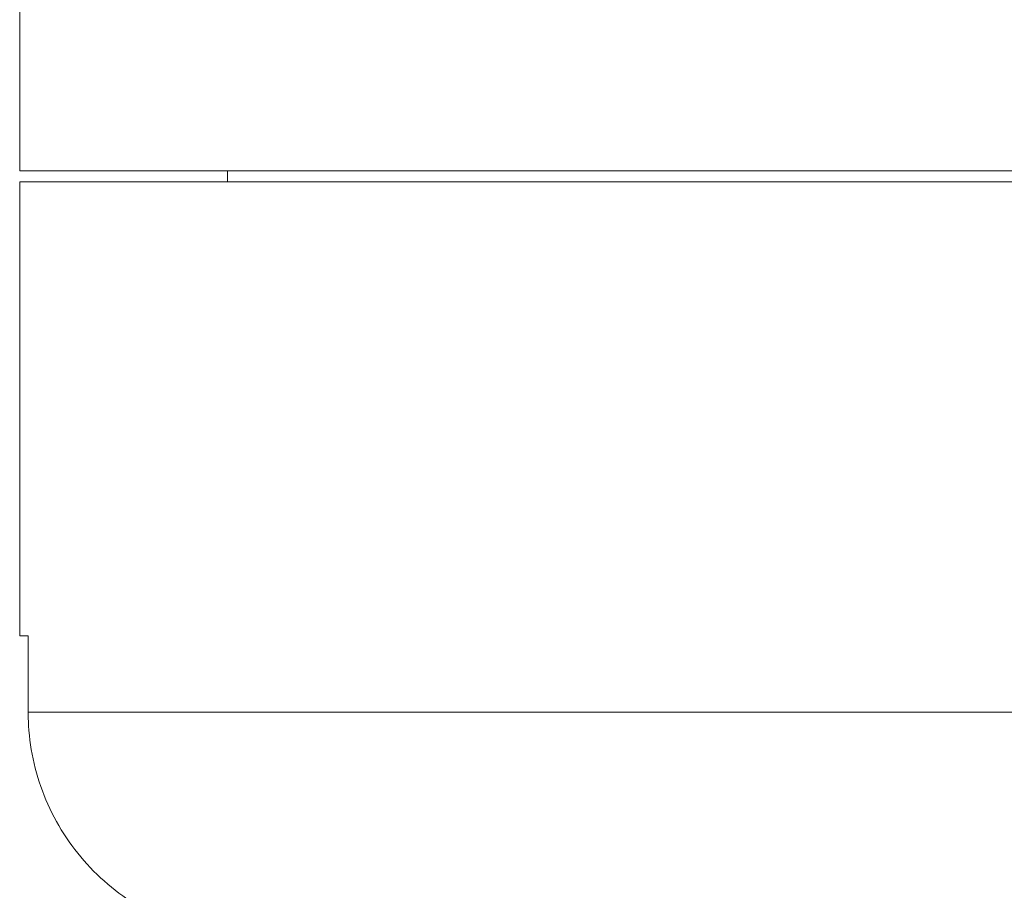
# Model space of a CAD drawing. Header units: inches. Extents: x -4.2 to 22.3, y -10.2 to 17.4.
# Tile 44 of 121: x -3.051 to -2.238, y 0.206 to 0.925. Entities that reach past the tile are written whole.
import ezdxf

# ---------------------------------------------------------------- set-up
doc = ezdxf.new("R2010")
doc.units = ezdxf.units.IN
doc.header["$MEASUREMENT"] = 0

msp = doc.modelspace()

# ---------------------------------------------------------------- linework, layer by layer
at = {"color": 7, "linetype": 'Continuous', "lineweight": 15}
for p, q in [((-3.05066, 5.62152), (-3.05066, 0.80052)), ((-3.05066, 0.80052), (0.82434, 0.80052)), ((-2.87916, 0.80052), (-2.87916, 0.79152)), ((-3.05066, 0.79152), (-3.05066, 0.41652)), ((-3.05066, 0.79152), (0.82434, 0.79152)), ((-3.04362, 0.41652), (-3.05066, 0.41652)), ((-3.04362, 0.41652), (-3.04362, 0.35352)), ((-3.04362, 0.35352), (-2.22128, 0.35352))]:
    msp.add_line(p, q, dxfattribs=at)
msp.add_open_spline([(-2.86316, 0.16666), (-2.87194, 0.16738), (-2.90172, 0.1698), (-2.95056, 0.18803), (-3.00037, 0.22851), (-3.03371, 0.2833), (-3.04329, 0.32767), (-3.04359, 0.35105), (-3.04362, 0.35352)], degree=3, knots=[0, 0, 0, 0, 0.092358, 0.313266, 0.534198, 0.754525, 0.974043, 1, 1, 1, 1], dxfattribs=at)

doc.saveas('drawing.dxf')
